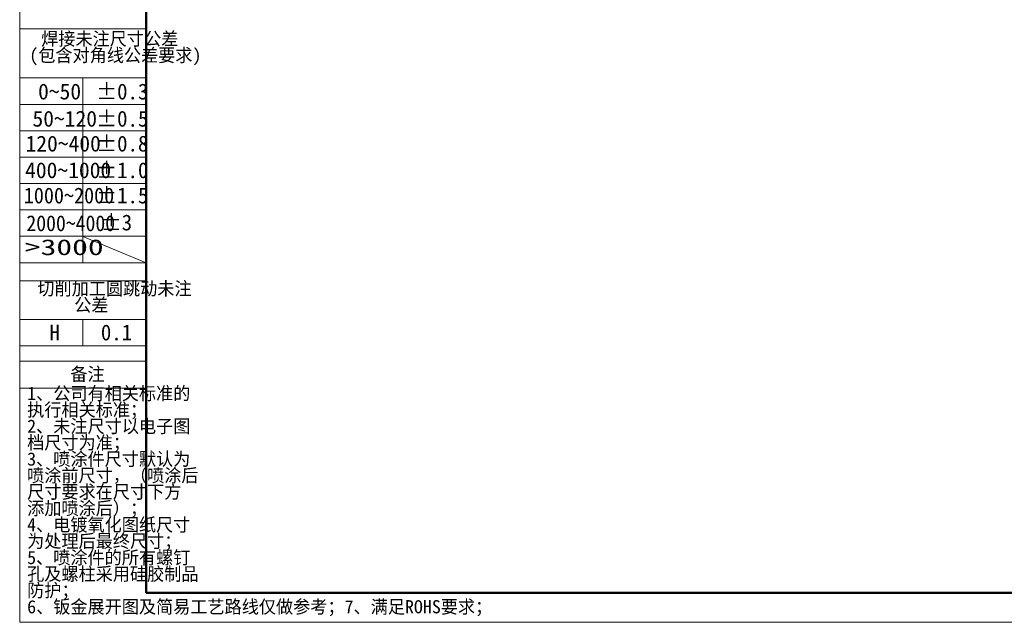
# Model space of a CAD drawing. Header units: millimetres. Extents: x 0 to 4200, y 0 to 2974.
# Tile 1 of 40: x 0 to 1867, y 4 to 1146. Entities that reach past the tile are written whole.
import ezdxf

# ---------------------------------------------------------------- set-up
doc = ezdxf.new("R2010")
doc.units = ezdxf.units.MM
doc.header["$LTSCALE"] = 10
doc.linetypes.add('CENTERX2', pattern=[20.32, 12.7, -2.54, 2.54, -2.54])
doc.layers.get('0').update_dxf_attribs({"lineweight": 18})
doc.layers.add('标注层', color=150, linetype='Continuous', lineweight=18)
doc.styles.add('SLDTEXTSTYLE18', font='txt', dxfattribs={"width": 0.932974})
doc.styles.add('SLDTEXTSTYLE19', font='txt', dxfattribs={"width": 0.916112})
doc.styles.add('SLDTEXTSTYLE20', font='txt')
doc.styles.add('SLDTEXTSTYLE3', font='txt')
doc.styles.add('SLDTEXTSTYLE4', font='txt')
doc.styles.add('SLDTEXTSTYLE6', font='txt', dxfattribs={"width": 0.968558})
doc.styles.add('SLDTEXTSTYLE8', font='txt', dxfattribs={"width": 1.466704})

# ---------------------------------------------------------------- blocks, each defined once
blk = doc.blocks.new('SW_NOTE_19')
at = {"layer": '标注层', "color": 0, "char_height": 25, "attachment_point": 2, "style": 'SLDTEXTSTYLE3'}
for s, insert, width in [('焊接未注尺寸公差', (137.5, 32.2), 391.69), ('(包含对角线公差要求)', (148.2, 1.1), 476.939)]:
    blk.add_mtext(s, dxfattribs=dict(at, insert=insert, width=width))
blk = doc.blocks.new('SW_NOTE_20')
at = {"layer": '标注层', "color": 0, "char_height": 25, "attachment_point": 2, "style": 'SLDTEXTSTYLE3'}
for s, insert, width in [('切削加工圆跳动未注', (154.7, 32.2), 442.521), ('公差', (110.9, 1.1), 92.244)]:
    blk.add_mtext(s, dxfattribs=dict(at, insert=insert, width=width))
blk = doc.blocks.new('SW_NOTE_21')
at = {"layer": '标注层', "color": 0, "char_height": 25, "attachment_point": 1, "style": 'SLDTEXTSTYLE3'}
for s, insert, width in [('1、公司有相关标准的', (0, 32.2), 461.911), ('执行相关标准；', (0, 1.1), 311.842), ('2、未注尺寸以电子图', (0, -30), 465.651), ('档尺寸为准；', (0, -61.1), 262.673), ('3、喷涂件尺寸默认为', (0, -92.2), 465.028), ('喷涂前尺寸，（喷涂后', (0, -123.3), 489.127), ('尺寸要求在尺寸下方', (0, -154.4), 443.837), ('添加喷涂后）；', (0, -185.6), 310.873), ('4、电镀氧化图纸尺寸', (0, -216.7), 469.529), ('为处理后最终尺寸；', (0, -247.8), 411.219), ('5、喷涂件的所有螺钉', (0, -278.9), 469.252), ('孔及螺柱采用硅胶制品', (0, -310), 490.028), ('防护；', (0, -341.1), 108.102)]:
    blk.add_mtext(s, dxfattribs=dict(at, insert=insert, width=width))

msp = doc.modelspace()

# ---------------------------------------------------------------- linework, layer by layer
at = {"color": 7, "linetype": 'Continuous', "lineweight": 18}
for p, q in [((-0.005, 2973.966), (-0.005, 3.966)), ((-0.005, 3.966), (4199.93, 3.966))]:
    msp.add_line(p, q, dxfattribs=at)
at = {"color": 1, "linetype": 'Continuous', "lineweight": 18}
for p, q in [((-0.005, 2909.894), (-0.005, 3.966)), ((-0.005, 1128.638), (239.959, 1128.638)), ((-0.005, 1035.515), (119.977, 1035.515)), ((119.977, 1035.515), (119.977, 685.515)), ((239.959, 1035.515), (119.977, 1035.515)), ((-0.005, 985.515), (239.959, 985.515)), ((-0.005, 935.515), (239.959, 935.515)), ((-0.005, 885.515), (239.959, 885.515)), ((-0.005, 835.515), (239.959, 835.515)), ((-0.005, 785.515), (239.959, 785.515)), ((-0.005, 735.515), (239.959, 735.515)), ((119.977, 735.422), (239.959, 685.515)), ((-0.005, 685.515), (239.959, 685.515)), ((-0.005, 650.931), (239.959, 650.931)), ((-0.005, 578.028), (239.959, 578.028)), ((119.977, 578.028), (119.977, 528.028)), ((-0.005, 528.028), (239.959, 528.028)), ((-0.005, 499.051), (239.959, 499.051)), ((-0.005, 447.515), (239.959, 447.515))]:
    msp.add_line(p, q, dxfattribs=at)
at = {"color": 7, "linetype": 'Continuous', "lineweight": 50}
for q in [(239.959, 2909.894), (4139.959, 59.894)]:
    msp.add_line((239.959, 59.894), q, dxfattribs=at)
at = {"color": 1, "linetype": 'CENTERX2', "lineweight": 18}
msp.add_line((-0.005, 1035.515), (239.959, 1035.515), dxfattribs=at)

# ---------------------------------------------------------------- block references
at = {"layer": '标注层', "color": 1}
for name, p in [('SW_NOTE_19', (33.266, 1090.14)), ('SW_NOTE_20', (25.027, 616.803)), ('SW_NOTE_21', (14.141, 418.149))]:
    msp.add_blockref(name, p, dxfattribs=at)

# ---------------------------------------------------------------- texts
for s, insert, char_height, width, attachment_point, style in [('%%P0.3', (145.214, 1024.915), 30, 129.34676, 1, 'SLDTEXTSTYLE6'), ('0~50', (34.881, 1024.915), 30, 111.35734, 1, 'SLDTEXTSTYLE4'), ('50~120', (24.216, 973.364), 30, 172.18837, 1, 'SLDTEXTSTYLE4'), ('%%P0.5', (145.214, 973.364), 30, 129.18578, 1, 'SLDTEXTSTYLE6'), ('120~400', (11.049, 926.187), 30, 197.86704, 1, 'SLDTEXTSTYLE4'), ('%%P0.8', (145.214, 926.187), 30, 129.91019, 1, 'SLDTEXTSTYLE6'), ('%%P1.0', (145.214, 875.727), 30, 129.91019, 1, 'SLDTEXTSTYLE6'), ('400~1000', (10.294, 875.727), 30, 233.93352, 1, 'SLDTEXTSTYLE4'), ('1000~2000', (7.836, 827.837), 30, 240.89344, 1, 'SLDTEXTSTYLE18'), ('%%P1.5', (145.214, 827.837), 30, 129.18578, 1, 'SLDTEXTSTYLE6'), ('2000~4000', (12.699, 775.261), 30, 240.80308, 1, 'SLDTEXTSTYLE19'), ('%%P3', (153.937, 776.711), 30, 70.99181, 1, 'SLDTEXTSTYLE6'), ('>3000', (9.649, 729.839), 30, 233.77883, 1, 'SLDTEXTSTYLE8'), ('H', (56.607, 568.261), 30, 21.00778, 1, 'SLDTEXTSTYLE6'), ('0.1', (153.937, 568.261), 30, 69.14055, 1, 'SLDTEXTSTYLE6'), ('备注', (128.583, 486.9), 25, 93.07479, 2, 'SLDTEXTSTYLE20'), ('6、钣金展开图及简易工艺路线仅做参考；7、满足ROHS要求；', (14.141, 45.931), 25, 1310.1108, 1, 'SLDTEXTSTYLE3')]:
    msp.add_mtext(s, dxfattribs=dict(at, insert=insert, char_height=char_height, width=width, attachment_point=attachment_point, style=style))

doc.saveas('drawing.dxf')
